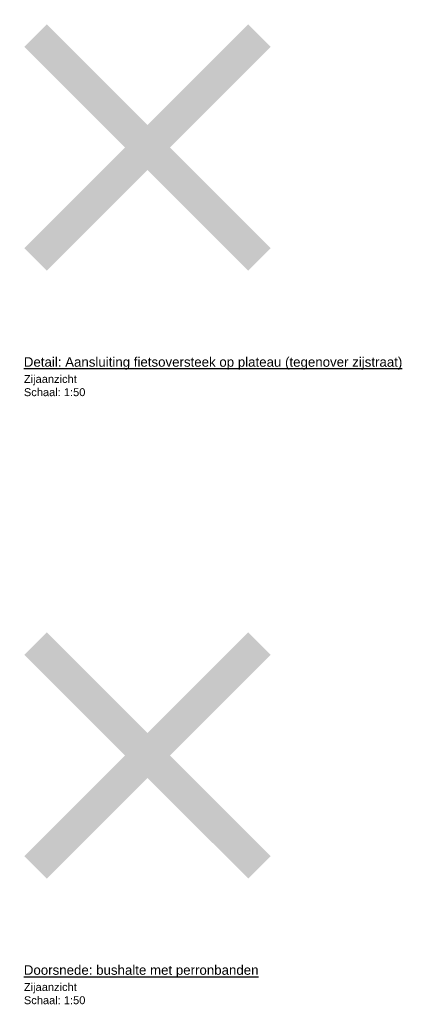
# Model space of a CAD drawing. Header units: metres. Extents: x 8 to 122, y -18 to 26.
# Tile 54 of 54: x 114.41 to 120.63, y 6.47 to 22.02. Entities that reach past the tile are written whole.
import ezdxf

# ---------------------------------------------------------------- set-up
doc = ezdxf.new("R2010")
doc.units = ezdxf.units.M
doc.layers.add('X-XX-AL-AANKLEDING-T25', color=7, linetype='Continuous', lineweight=25)
doc.layers.add('X-XX-AL-AANKLEDING-T30', color=7, linetype='Continuous', lineweight=30)
doc.layers.add('X-XX-AL-DETAIL-G', color=7, linetype='Continuous')
doc.styles.add('NLCS_ISO', font='arial.ttf')

msp = doc.modelspace()

# ---------------------------------------------------------------- linework, layer by layer
at = {"layer": 'X-XX-AL-DETAIL-G', "color": 1, "const_width": 0.5}
for points in [[(118.2, 18.231), (114.665, 21.767)], [(114.665, 18.231), (118.2, 21.767)], [(118.2, 8.631), (114.665, 12.166)], [(114.665, 8.631), (118.2, 12.166)]]:
    msp.add_lwpolyline(points, dxfattribs=at)

# ---------------------------------------------------------------- texts
at = {"layer": 'X-XX-AL-AANKLEDING-T25', "char_height": 0.125, "width": 0.97569, "attachment_point": 1, "style": 'NLCS_ISO'}
for insert in [(114.481, 16.406), (114.481, 6.805)]:
    msp.add_mtext('Zijaanzicht\\PSchaal: 1:50', dxfattribs=dict(at, insert=insert))
at = {"layer": 'X-XX-AL-AANKLEDING-T30', "style": 'NLCS_ISO'}
for s, p in [('%%UDetail: Aansluiting fietsoversteek op plateau (tegenover zijstraat)', (114.48, 16.537)), ('%%UDoorsnede: bushalte met perronbanden', (114.48, 6.936))]:
    msp.add_text(s, height=0.15, dxfattribs=at).set_placement(p)

doc.saveas('drawing.dxf')
